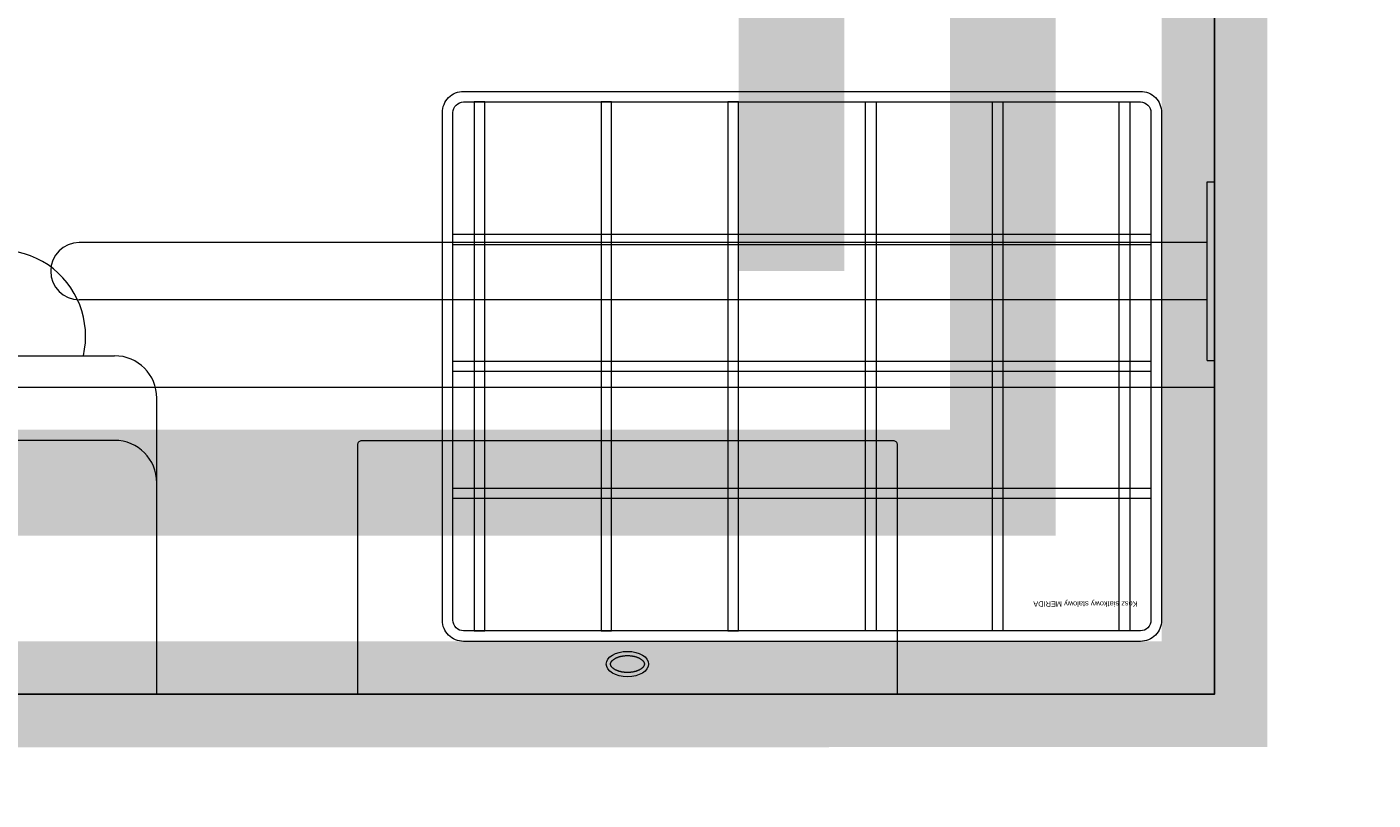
# Model space of a CAD drawing. Header units: millimetres. Extents: x -2074 to 12588, y -3630 to 101167.
# Tile 54 of 256: x 2984 to 3047, y -1483 to -1446. Entities that reach past the tile are written whole.
import ezdxf

# ---------------------------------------------------------------- set-up
doc = ezdxf.new("R2010")
doc.units = ezdxf.units.MM
doc.linetypes.add('CONTINOUS', pattern=[0])
for name, color, linetype, lineweight in [('SelinAr_BUD_posadzka', 7, 'Continuous', 20), ('SelinAr_BUD_posadzka cokoły', 5, 'Continuous', 18), ('SelinAr_BUD_posadzka okładziny ścienne', 5, 'Continuous', 20), ('SelinAr_BUD_ściany', 7, 'Continuous', 25), ('SelinAr_WYP_instalacje elektryczne', 8, 'Continuous', 18), ('SelinAr_WYP_meble', 8, 'Continuous', 18)]:
    doc.layers.add(name, color=color, linetype=linetype, lineweight=lineweight)
doc.styles.get("Standard").update_dxf_attribs({"font": 'arial.ttf'})
doc.linetypes.add('_EL_VEDENI_NN_NADZ', pattern='A,0.39,-0.59,[109,cadkon.shx,S=0.2,R=0,X=0,Y=0],-1.97,0.39,-0.39', length=3.73)

# ---------------------------------------------------------------- blocks, each defined once
blk = doc.blocks.new('Poręcz NPS_Prosta')
at = {"linetype": 'Continuous', "lineweight": 20}
for p, q in [((4.225, 0), (-4.225, 0)), ((-4.225, -0.338), (-4.225, 0)), ((4.225, -0.338), (4.225, 0)), ((4.225, -0.338), (-4.225, -0.338)), ((-1.352, -0.338), (-1.352, -53.665)), ((1.352, -0.338), (1.352, -53.665))]:
    blk.add_line(p, q, dxfattribs=at)
blk.add_arc((0, -53.665), 1.352, 180, 0, dxfattribs=at)
blk = doc.blocks.new('*U325')
blk.add_lwpolyline([(0, 0), (25.5, 0), (25.5, -11.8, -0.414214), (25.3, -12), (0.2, -12, -0.414214), (0, -11.8)], format="xyb", close=True)
blk.add_ellipse((12.75, -1.43), major_axis=(-1, 0), ratio=0.6)
at = {"lineweight": 0}
blk.add_open_spline([(11.95, -1.43), (11.95, -1.434), (11.95, -1.442), (11.952, -1.455), (11.954, -1.468), (11.958, -1.481), (11.963, -1.495), (11.969, -1.509), (11.976, -1.523), (11.986, -1.539), (11.996, -1.554), (12.009, -1.57), (12.023, -1.586), (12.039, -1.602), (12.057, -1.619), (12.077, -1.635), (12.098, -1.651), (12.121, -1.667), (12.146, -1.683), (12.173, -1.698), (12.201, -1.713), (12.23, -1.727), (12.261, -1.74), (12.293, -1.753), (12.327, -1.765), (12.362, -1.776), (12.397, -1.786), (12.434, -1.795), (12.472, -1.803), (12.51, -1.81), (12.549, -1.816), (12.589, -1.821), (12.629, -1.825), (12.669, -1.828), (12.709, -1.829), (12.75, -1.83), (12.791, -1.829), (12.831, -1.828), (12.871, -1.825), (12.911, -1.821), (12.951, -1.816), (12.99, -1.81), (13.028, -1.803), (13.066, -1.795), (13.103, -1.786), (13.138, -1.776), (13.173, -1.765), (13.207, -1.753), (13.239, -1.74), (13.27, -1.727), (13.299, -1.713), (13.327, -1.698), (13.354, -1.683), (13.379, -1.667), (13.402, -1.651), (13.423, -1.635), (13.443, -1.619), (13.461, -1.602), (13.477, -1.586), (13.491, -1.57), (13.504, -1.554), (13.514, -1.539), (13.524, -1.523), (13.531, -1.509), (13.537, -1.495), (13.542, -1.481), (13.546, -1.468), (13.548, -1.455), (13.55, -1.442), (13.55, -1.43), (13.55, -1.417), (13.548, -1.405), (13.546, -1.392), (13.542, -1.379), (13.537, -1.365), (13.531, -1.351), (13.524, -1.336), (13.514, -1.321), (13.504, -1.306), (13.491, -1.29), (13.477, -1.273), (13.461, -1.257), (13.443, -1.241), (13.423, -1.224), (13.402, -1.208), (13.379, -1.192), (13.354, -1.177), (13.327, -1.162), (13.299, -1.147), (13.27, -1.133), (13.239, -1.119), (13.207, -1.107), (13.173, -1.095), (13.138, -1.084), (13.103, -1.074), (13.066, -1.065), (13.028, -1.057), (12.99, -1.05), (12.951, -1.044), (12.911, -1.039), (12.871, -1.035), (12.831, -1.032), (12.791, -1.03), (12.75, -1.03), (12.709, -1.03), (12.669, -1.032), (12.629, -1.035), (12.589, -1.039), (12.549, -1.044), (12.51, -1.05), (12.472, -1.057), (12.434, -1.065), (12.397, -1.074), (12.362, -1.084), (12.327, -1.095), (12.293, -1.107), (12.261, -1.119), (12.23, -1.133), (12.201, -1.147), (12.173, -1.162), (12.146, -1.177), (12.121, -1.192), (12.098, -1.208), (12.077, -1.224), (12.057, -1.241), (12.039, -1.257), (12.023, -1.273), (12.009, -1.29), (11.996, -1.306), (11.986, -1.321), (11.976, -1.336), (11.969, -1.351), (11.963, -1.365), (11.958, -1.379), (11.954, -1.392), (11.952, -1.405), (11.95, -1.417), (11.95, -1.426), (11.95, -1.43)], degree=3, knots=[0, 0, 0, 0, 0.012354, 0.024928, 0.037933, 0.051567, 0.066005, 0.081398, 0.097871, 0.11552, 0.13442, 0.154621, 0.176153, 0.199028, 0.223245, 0.248788, 0.275633, 0.303748, 0.333091, 0.363616, 0.395273, 0.428006, 0.461757, 0.496462, 0.532059, 0.568479, 0.605655, 0.643514, 0.681986, 0.720996, 0.76047, 0.800332, 0.840505, 0.880912, 0.921475, 0.962117, 1.002759, 1.043322, 1.083729, 1.123902, 1.163764, 1.203238, 1.242248, 1.28072, 1.318579, 1.355755, 1.392175, 1.427772, 1.462477, 1.496228, 1.528961, 1.560618, 1.591143, 1.620486, 1.648601, 1.675446, 1.700989, 1.725206, 1.748081, 1.769613, 1.789814, 1.808714, 1.826364, 1.842836, 1.858229, 1.872667, 1.886301, 1.899306, 1.91188, 1.924234, 1.936588, 1.949162, 1.962167, 1.975801, 1.990239, 2.005632, 2.022105, 2.039754, 2.058654, 2.078855, 2.100387, 2.123262, 2.147479, 2.173022, 2.199868, 2.227982, 2.257325, 2.287851, 2.319507, 2.35224, 2.385991, 2.420696, 2.456293, 2.492713, 2.529889, 2.567748, 2.60622, 2.64523, 2.684704, 2.724566, 2.764739, 2.805146, 2.84571, 2.886351, 2.926993, 2.967556, 3.007963, 3.048136, 3.087998, 3.127472, 3.166482, 3.204954, 3.242814, 3.279989, 3.316409, 3.352006, 3.386712, 3.420462, 3.453195, 3.484852, 3.515377, 3.54472, 3.572835, 3.59968, 3.625223, 3.64944, 3.672315, 3.693847, 3.714048, 3.732948, 3.750598, 3.76707, 3.782463, 3.796901, 3.810535, 3.82354, 3.836114, 3.848468, 3.848468, 3.848468, 3.848468], dxfattribs=at)
blk = doc.blocks.new('*U241')
for p, q in [((0, 0), (27.8, 0)), ((0, 0), (0, -14)), ((27.8, 0), (27.8, -14)), ((2, -12), (25.8, -12)), ((25.8, -16), (2, -16))]:
    blk.add_line(p, q)
for points in [[(22.255, -16.5), (19.255, -16.5), (19.255, -16.9, 0.414214), (19.655, -17.3, 0), (22.255, -17.3, 3.979577)], [(22.255, -16.5), (25.255, -16.5), (25.255, -16.9, -0.414214), (24.855, -17.3, 0), (22.255, -17.3, -3.979577)]]:
    blk.add_lwpolyline(points, format="xyb")
blk.add_lwpolyline([(20.755, -16.5), (23.755, -16.5), (23.755, -16), (20.755, -16)], close=True)
for centre, radius, start, end in [((2, -10), 2, 180, 270), ((25.8, -10), 2, 270, 0), ((2, -14), 2, 180, 270), ((25.8, -14), 2, 270, 0), ((7.449, -16.923), 4.082, 166.92643, 13.07357)]:
    blk.add_arc(centre, radius, start, end)
blk = doc.blocks.new('*U238')
for points in [[(1, 0), (33, 0, -0.414214), (34, -1), (34, -25, -0.414214), (33, -26), (1, -26, -0.414214), (0, -25), (0, -1, -0.414214)], [(1, -0.5), (33, -0.5, -0.414214), (33.5, -1), (33.5, -25, -0.414214), (33, -25.5), (1, -25.5, -0.414214), (0.5, -25), (0.5, -1, -0.414214)]]:
    blk.add_lwpolyline(points, format="xyb", close=True)
at = {"color": 9}
for points in [[(1.5, -0.5), (2, -0.5), (2, -25.5), (1.5, -25.5)], [(7.5, -0.5), (8, -0.5), (8, -25.5), (7.5, -25.5)], [(13.5, -0.5), (14, -0.5), (14, -25.5), (13.5, -25.5)], [(20.5, -0.5), (20, -0.5), (20, -25.5), (20.5, -25.5)], [(26.5, -0.5), (26, -0.5), (26, -25.5), (26.5, -25.5)], [(32.5, -0.5), (32, -0.5), (32, -25.5), (32.5, -25.5)], [(0.5, -6.75), (33.5, -6.75), (33.5, -7.25), (0.5, -7.25)], [(0.5, -12.75), (33.5, -12.75), (33.5, -13.25), (0.5, -13.25)], [(0.5, -18.75), (33.5, -18.75), (33.5, -19.25), (0.5, -19.25)]]:
    blk.add_lwpolyline(points, close=True, dxfattribs=at)
at = {"insert": (1.135, -1.645), "char_height": 0.25, "width": 10.4, "attachment_point": 1}
blk.add_mtext('Kosz siatkowy stalowy MERIDA', dxfattribs=at)
blk = doc.blocks.new('ewerwerwerwe')
at = {"layer": 'SelinAr_BUD_ściany'}
blk.add_lwpolyline([(3052.157, 1750.241), (3052.157, 1630.241), (3059.657, 1630.241), (3059.657, 1620.241), (3052.157, 1620.241), (3052.157, 1502.241), (3042.157, 1502.241), (3042.157, 1512.241), (2937.157, 1512.241), (2937.157, 1522.241), (3039.657, 1522.241), (3039.657, 1750.241)], dxfattribs=at)
at = {"layer": 'SelinAr_WYP_instalacje elektryczne', "color": 211, "linetype": 'Continuous', "lineweight": 13, "rotation": 180}
blk.add_blockref('*U241', (2989.657, 1522.241), dxfattribs=at)
at = {"layer": 'SelinAr_WYP_meble', "color": 211, "linetype": 'Continuous', "lineweight": 13, "rotation": 180}
for name, p in [('*U238', (3037.157, 1524.741)), ('*U325', (3024.657, 1522.241))]:
    blk.add_blockref(name, p, dxfattribs=at)
at = {"layer": 'SelinAr_WYP_meble', "color": 102, "linetype": 'Continuous', "lineweight": 20, "rotation": 270}
blk.add_blockref('Poręcz NPS_Prosta', (3039.657, 1542.241), dxfattribs=at)

msp = doc.modelspace()

# ---------------------------------------------------------------- block references
msp.add_blockref('ewerwerwerwe', (0, -3000))

# ---------------------------------------------------------------- next in the draw order: linework, layer by layer
at = {"layer": 'SelinAr_BUD_posadzka'}
for points in [[(3052.157, -1249.759), (3052.157, -1369.759), (3059.657, -1369.759), (3059.657, -1379.759), (3052.157, -1379.759), (3052.157, -1497.759), (3042.157, -1497.759), (3042.157, -1487.759), (2937.157, -1487.759), (2937.157, -1477.759), (3039.655, -1477.758), (3039.657, -1249.759)], [(3039.655, -1463.259), (2827.157, -1463.259)]]:
    msp.add_lwpolyline(points, dxfattribs=at)
at = {"layer": 'SelinAr_BUD_posadzka cokoły', "linetype": '_EL_VEDENI_NN_NADZ', "ltscale": 3, "const_width": 5}
msp.add_lwpolyline([(2937.157, -1477.759), (3039.655, -1477.758), (3039.655, -1249.759), (2827.157, -1249.759), (2827.157, -1477.759), (2837.157, -1477.759)], dxfattribs=at)
at = {"layer": 'SelinAr_BUD_posadzka okładziny ścienne', "color": 30, "linetype": 'CONTINOUS', "ltscale": 0.2, "const_width": 5}
msp.add_lwpolyline([(2837.157, -1467.759), (3029.655, -1467.758), (3029.655, -1259.759), (2837.157, -1259.759)], close=True, dxfattribs=at)
at = {"layer": 'SelinAr_BUD_posadzka okładziny ścienne', "color": 4, "linetype": 'CONTINOUS', "ltscale": 0.2, "const_width": 5}
msp.add_lwpolyline([(3019.657, -1377.759), (3019.657, -1457.759)], dxfattribs=at)

doc.saveas('drawing.dxf')
